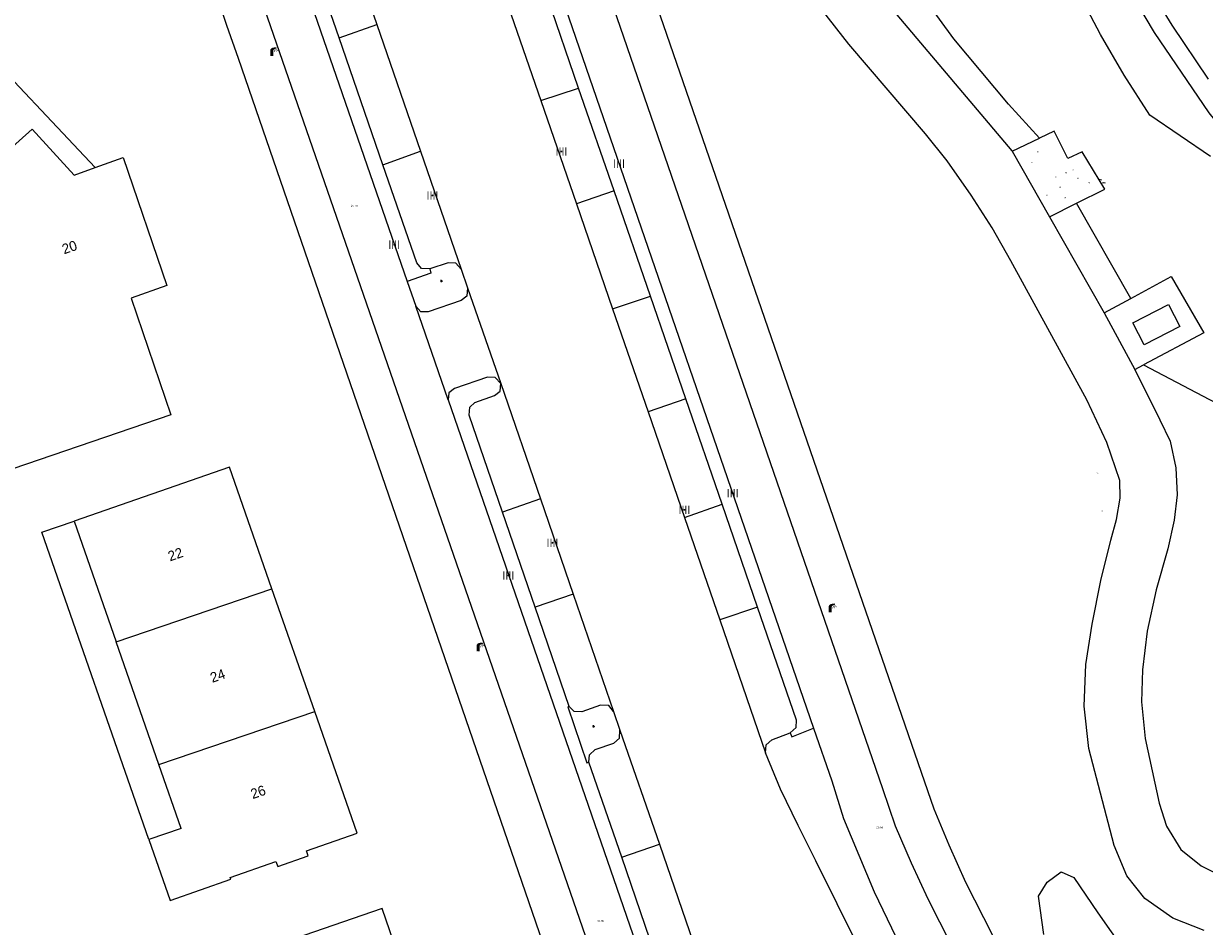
# Model space of a CAD drawing. Header units: metres. Extents: x 197457 to 198138, y 353986 to 354984.
# Tile 200 of 217: x 197987 to 198046, y 354586 to 354631. Entities that reach past the tile are written whole.
import ezdxf
from ezdxf.enums import TextEntityAlignment as Align

# ---------------------------------------------------------------- set-up
doc = ezdxf.new("R2010")
doc.units = ezdxf.units.M
doc.header["$MEASUREMENT"] = 0
for name, color, linetype, lineweight, true_color in [('gasput', 7, 'Continuous', 0, 0x104b6e), ('kolk', 7, 'Continuous', 0, 0x104b6e), ('lichtmast', 7, 'Continuous', 0, 0x104b6e), ('verklikker transportleiding', 7, 'Continuous', 0, 0x104b6e)]:
    doc.layers.add(name, color=color, linetype=linetype, lineweight=lineweight, true_color=true_color)
for name, color, linetype, lineweight in [('gasstation lijn', 7, 'Continuous', 0), ('Grens beheer openbare ruimte groenbeheer', 253, 'Continuous', 0), ('grens individueel parkeervak', 7, 'Continuous', 0), ('Grens maaiveld', 253, 'Continuous', 0), ('grens WOZ object', 7, 'Continuous', 0), ('hoofdgebouw', 1, 'Continuous', 0), ('Hoogtepunt', 7, 'Continuous', 0), ('huisnummerreeks BGT', 7, 'Continuous', 0), ('kant verharding', 7, 'Continuous', 0), ('kruinlijn', 1, 'Continuous', 0), ('taludlijn', 1, 'Continuous', 0), ('tussenmuur', 1, 'Continuous', 13), ('waterleidingput', 132, 'Continuous', 0), ('weginrichtingselement', 7, 'Continuous', 0)]:
    doc.layers.add(name, color=color, linetype=linetype, lineweight=lineweight)
doc.styles.add('Style-STANDARD', font='STANDARD.shx')
doc.styles.add('Style-WORKING', font='WORKING.shx')

# ---------------------------------------------------------------- blocks, each defined once
blk = doc.blocks.new('kolk')
at = {"layer": 'kolk', "linetype": 'Continuous', "lineweight": 0, "true_color": 0xbd2877}
for points in [[(-0.49, -0.43), (-0.49, 0), (-0.49, 0.42), (-0.4, 0.42), (-0.4, 0), (-0.4, -0.43)], [(-0.19, -0.43), (-0.19, 0), (-0.19, 0.42), (-0.11, 0.42), (-0.11, 0), (-0.11, -0.43)], [(0.11, -0.43), (0.11, 0), (0.11, 0.42), (0.19, 0.42), (0.19, 0), (0.19, -0.43)], [(0.4, -0.43), (0.4, 0), (0.4, 0.42), (0.49, 0.42), (0.49, 0), (0.49, -0.43)]]:
    blk.add_hatch(color=232, dxfattribs=at).paths.add_polyline_path(points)
at = {"layer": 'kolk', "linetype": 'Continuous', "lineweight": 0, "true_color": 0x681648}
blk.add_hatch(color=219, dxfattribs=at).paths.add_polyline_path([(0.1, 0, 1), (-0.1, 0, 1)])
blk = doc.blocks.new('gasput')
at = {"layer": 'gasput', "linetype": 'Continuous', "lineweight": 0, "true_color": 0xbd2877}
h = blk.add_hatch(color=232, dxfattribs=at)
edge = h.paths.add_edge_path()
edge.add_spline(control_points=[(0.44, 0), (0.44, 0.04), (0.43, 0.09), (0.36, 0.2), (0.28, 0.26), (0.09, 0.32), (-0.02, 0.33), (-0.22, 0.29), (-0.31, 0.24), (-0.42, 0.12), (-0.44, 0.06), (-0.44, -0.06), (-0.42, -0.12), (-0.33, -0.22), (-0.28, -0.26), (-0.1, -0.33), (0.04, -0.33), (0.27, -0.27), (0.37, -0.2), (0.43, -0.08), (0.44, -0.04), (0.44, 0)], knot_values=[0, 0, 0, 0, 0.060484, 0.060484, 0.178041, 0.178041, 0.295599, 0.295599, 0.413157, 0.413157, 0.498623, 0.498623, 0.584089, 0.584089, 0.669555, 0.669555, 0.808438, 0.808438, 0.94732, 0.94732, 1, 1, 1, 1], degree=3, periodic=0)
edge = h.paths.add_edge_path(flags=16)
edge.add_ellipse((0, 0), major_axis=(0.392, 0), ratio=0.689655, start_angle=0, end_angle=360)
blk.add_hatch(color=232, dxfattribs=at).paths.add_polyline_path([(0.18, -0.03), (0.09, -0.03, -0.169861), (0.05, -0.08), (0.05, -0.09), (0.11, -0.09, -1), (-0.07, -0.09), (-0.07, -0.07, -0.182676), (-0.1, 0, -0.182676), (-0.07, 0.07), (-0.07, 0.09, -1), (0.11, 0.09), (0.18, 0.09, 1), (-0.14, 0.09), (-0.14, -0.09, 1), (0.18, -0.09)])
at = {"layer": 'gasput', "linetype": 'Continuous', "lineweight": 0, "true_color": 0x681648}
blk.add_hatch(color=219, dxfattribs=at).paths.add_polyline_path([(-0.1, 0, 1), (0.1, 0, 1)])
blk = doc.blocks.new('lichtmast')
at = {"layer": 'lichtmast', "linetype": 'Continuous', "lineweight": 0, "true_color": 0xbd2877}
for points in [[(0.15, 0.42, -0.344151), (0.3, 0.61), (0.43, 0.64, 0.960861), (0.4, 0.79), (0.1, 0.74, 0.366629), (-0.15, 0.45), (-0.15, -0.1), (0, -0.1, -0.414214), (-0.1, 0, -1), (0.1, 0, -0.414214), (0, -0.1), (0.15, -0.1)], [(0.35, 0.55, 1), (0.3, 0.56), (0.23, 0.32, 1), (0.28, 0.31)], [(0.42, 0.58, 1), (0.38, 0.57), (0.44, 0.33, 1), (0.48, 0.34)], [(0.49, 0.61, 1), (0.45, 0.58), (0.63, 0.4, 1), (0.66, 0.43)]]:
    blk.add_hatch(color=232, dxfattribs=at).paths.add_polyline_path(points)
at = {"layer": 'lichtmast', "linetype": 'Continuous', "lineweight": 0, "true_color": 0x681648}
blk.add_hatch(color=219, dxfattribs=at).paths.add_polyline_path([(-0.1, 0, 1), (0.1, 0, 1)])
blk = doc.blocks.new('waterleidingput')
at = {"layer": 'waterleidingput', "linetype": 'Continuous', "lineweight": 0, "true_color": 0x248bcb}
h = blk.add_hatch(color=142, dxfattribs=at)
edge = h.paths.add_edge_path()
edge.add_spline(control_points=[(0.44, 0), (0.44, 0.04), (0.43, 0.09), (0.36, 0.2), (0.28, 0.26), (0.09, 0.32), (-0.02, 0.33), (-0.22, 0.29), (-0.31, 0.24), (-0.42, 0.12), (-0.44, 0.06), (-0.44, -0.06), (-0.42, -0.12), (-0.33, -0.22), (-0.28, -0.26), (-0.1, -0.33), (0.04, -0.33), (0.27, -0.27), (0.37, -0.2), (0.43, -0.08), (0.44, -0.04), (0.44, 0)], knot_values=[0, 0, 0, 0, 0.060484, 0.060484, 0.178041, 0.178041, 0.295599, 0.295599, 0.413157, 0.413157, 0.498623, 0.498623, 0.584089, 0.584089, 0.669555, 0.669555, 0.808438, 0.808438, 0.94732, 0.94732, 1, 1, 1, 1], degree=3, periodic=0)
edge = h.paths.add_edge_path(flags=16)
edge.add_ellipse((0, 0), major_axis=(0.392, 0), ratio=0.689655, start_angle=0, end_angle=360)
for points in [[(-0.05, -0.09, -0.141608), (-0.09, -0.05), (-0.1, -0.09), (-0.17, 0.18), (-0.22, 0.18), (-0.12, -0.17), (-0.07, -0.17)], [(0.03, 0.18), (-0.02, 0.18), (-0.05, 0.09, -0.269854), (0.05, 0.09)], [(0.23, 0.18), (0.18, 0.18), (0.1, -0.09), (0.09, -0.05, -0.141608), (0.05, -0.09), (0.08, -0.17), (0.13, -0.17)]]:
    blk.add_hatch(color=142, dxfattribs=at).paths.add_polyline_path(points)
at = {"layer": 'waterleidingput', "linetype": 'Continuous', "lineweight": 0, "true_color": 0x104b6e}
blk.add_hatch(color=156, dxfattribs=at).paths.add_polyline_path([(0.1, 0, 1), (-0.1, 0, 1)])
blk = doc.blocks.new('bord_1')
at = {"layer": 'verklikker transportleiding', "linetype": 'Continuous', "lineweight": 0, "true_color": 0xbd2877}
h = blk.add_hatch(color=232, dxfattribs=at)
h.paths.add_polyline_path([(-0.75, -0.38), (-0.75, 0.38), (0.75, 0.38), (0.75, -0.38)])
h.paths.add_polyline_path([(-0.65, -0.27), (-0.65, 0.27), (0.65, 0.27), (0.65, -0.27)], flags=16)
at = {"layer": 'verklikker transportleiding', "linetype": 'Continuous', "lineweight": 0, "true_color": 0xbd2877, "transparency": 33554534}
h = blk.add_hatch(color=232, dxfattribs=at)
h.paths.add_polyline_path([(-0.65, -0.27), (-0.65, 0.27), (0.65, 0.27), (0.65, -0.27)])
h.paths.add_polyline_path([(-0.55, -0.18), (-0.55, 0.17), (0.55, 0.17), (0.55, -0.18)], flags=16)
at = {"layer": 'verklikker transportleiding', "linetype": 'Continuous', "lineweight": 0, "true_color": 0x681648}
blk.add_hatch(color=219, dxfattribs=at).paths.add_polyline_path([(-0.1, 0, 1), (0.1, 0, 1)])

msp = doc.modelspace()

# ---------------------------------------------------------------- linework, layer by layer
at = {"layer": 'gasstation lijn', "linetype": 'Continuous', "lineweight": 0, "flags": 128}
msp.add_lwpolyline([(198043.305, 354615.24), (198042.734, 354616.342), (198044.511, 354617.264), (198045.082, 354616.163), (198043.305, 354615.24)], dxfattribs=at)
at = {"layer": 'Grens beheer openbare ruimte groenbeheer', "linetype": 'Continuous', "lineweight": 0}
msp.add_line((198042.632, 354617.57), (198039.918, 354622.332), dxfattribs=at)
at = {"layer": 'grens individueel parkeervak', "linetype": 'Continuous', "lineweight": 0}
for p, q in [((198002.835, 354637.203), (198004.869, 354631.292)), ((198014.976, 354628.109), (198013.158, 354633.389)), ((198011.272, 354632.729), (198013.079, 354627.482)), ((198002.979, 354630.626), (198004.869, 354631.292)), ((198004.869, 354631.292), (198007.053, 354624.947)), ((198005.171, 354624.261), (198002.979, 354630.626)), ((198013.079, 354627.482), (198014.976, 354628.109)), ((198016.749, 354622.96), (198014.976, 354628.109)), ((198013.079, 354627.482), (198014.861, 354622.312)), ((198005.171, 354624.261), (198007.053, 354624.947)), ((198007.053, 354624.947), (198009.086, 354619.041)), ((198016.749, 354622.96), (198014.861, 354622.312)), ((198018.567, 354617.681), (198016.749, 354622.96)), ((198014.861, 354622.312), (198016.673, 354617.053)), ((198016.673, 354617.053), (198018.567, 354617.681)), ((198020.338, 354612.538), (198018.567, 354617.681)), ((198016.673, 354617.053), (198018.455, 354611.88)), ((198011.073, 354613.309), (198013.059, 354607.526)), ((198020.338, 354612.538), (198018.455, 354611.88)), ((198022.156, 354607.258), (198020.338, 354612.538)), ((198018.455, 354611.88), (198020.275, 354606.598)), ((198013.059, 354607.526), (198011.16, 354606.86)), ((198013.059, 354607.526), (198014.698, 354602.753)), ((198012.802, 354602.092), (198011.16, 354606.86)), ((198020.275, 354606.598), (198022.156, 354607.258)), ((198023.931, 354602.101), (198022.156, 354607.258)), ((198020.275, 354606.598), (198022.046, 354601.458)), ((198014.698, 354602.753), (198012.802, 354602.092)), ((198014.698, 354602.753), (198016.716, 354596.878)), ((198014.509, 354597.132), (198012.802, 354602.092)), ((198023.931, 354602.101), (198022.046, 354601.458)), ((198022.046, 354601.458), (198024.341, 354594.797)), ((198017.045, 354595.938), (198019.02, 354590.23)), ((198017.132, 354589.575), (198015.489, 354594.341)), ((198017.132, 354589.575), (198019.02, 354590.23)), ((198019.02, 354590.23), (198020.941, 354584.678)), ((198019.051, 354584.007), (198017.132, 354589.575))]:
    msp.add_line(p, q, dxfattribs=at)
at = {"layer": 'grens individueel parkeervak', "linetype": 'Continuous', "lineweight": 0, "flags": 128}
for points in [[(198002.979, 354630.626), (198001.268, 354635.593), (198001.304, 354635.962), (198001.579, 354636.228)], [(198007.518, 354619.048), (198007.108, 354619.059), (198006.864, 354619.345), (198005.171, 354624.261)], [(198009.086, 354619.041), (198008.826, 354619.331), (198008.445, 354619.353), (198007.518, 354619.048)], [(198011.16, 354606.86), (198009.485, 354611.727), (198009.521, 354612.119), (198009.779, 354612.349), (198010.758, 354612.704), (198011.038, 354612.914), (198011.073, 354613.309)], [(198025.571, 354595.798), (198025.866, 354596.072), (198025.88, 354596.441), (198023.931, 354602.101)], [(198016.716, 354596.878), (198016.481, 354597.172), (198016.07, 354597.183), (198015.129, 354596.851), (198014.746, 354596.876), (198014.509, 354597.132)], [(198015.489, 354594.341), (198015.52, 354594.702), (198015.797, 354594.967), (198016.734, 354595.294), (198017.024, 354595.543), (198017.045, 354595.938)], [(198024.341, 354594.797), (198024.37, 354595.207), (198024.647, 354595.457), (198025.571, 354595.798)]]:
    msp.add_lwpolyline(points, dxfattribs=at)
at = {"layer": 'Grens maaiveld', "linetype": 'Continuous', "lineweight": 0}
msp.add_line((198008.442, 354612.48), (198006.817, 354617.181), dxfattribs=at)
at = {"layer": 'Grens maaiveld', "linetype": 'Continuous', "lineweight": 0, "flags": 128}
for points in [[(198038.267, 354585.696), (198038.002, 354587.62), (198038.439, 354588.324), (198039.139, 354588.835), (198039.774, 354588.554)], [(198039.774, 354588.554), (198040.975, 354586.795), (198042.32, 354584.889)]]:
    msp.add_lwpolyline(points, dxfattribs=at)
at = {"layer": 'grens WOZ object', "linetype": 'Continuous', "lineweight": 0}
for p, q in [((197989.711, 354606.413), (197991.814, 354600.367)), ((197993.952, 354594.221), (197991.814, 354600.367)), ((197995.066, 354591.019), (197993.952, 354594.221)), ((197995.066, 354591.019), (197993.451, 354590.458))]:
    msp.add_line(p, q, dxfattribs=at)
at = {"layer": 'grens WOZ object', "linetype": 'Continuous', "lineweight": 0, "flags": 128}
for points in [[(197982.568, 354628.965), (197984.516, 354630.746), (197990.765, 354624.125)], [(197982.568, 354628.965), (197986.309, 354624.873), (197987.601, 354626.054), (197989.711, 354623.746), (197990.765, 354624.125)], [(197993.451, 354590.458), (197988.096, 354605.851), (197989.711, 354606.413)]]:
    msp.add_lwpolyline(points, dxfattribs=at)
at = {"layer": 'hoofdgebouw', "linetype": 'Continuous', "lineweight": 0}
msp.add_line((198001.755, 354596.87), (197999.615, 354603.022), dxfattribs=at)
at = {"layer": 'hoofdgebouw', "linetype": 'Continuous', "lineweight": 0, "flags": 128}
for points in [[(197990.765, 354624.125), (197992.167, 354624.63), (197994.354, 354618.222), (197992.565, 354617.578), (197994.558, 354611.729), (197986.645, 354609.032), (197983.659, 354617.798), (197979.352, 354616.33), (197976.834, 354623.722), (197982.568, 354628.965)], [(197999.615, 354603.022), (197997.494, 354609.12), (197989.711, 354606.413)], [(197993.451, 354590.458), (197994.512, 354587.407), (197997.562, 354588.468), (197997.53, 354588.562), (197999.815, 354589.357), (197999.904, 354589.102), (198001.434, 354589.634), (198001.345, 354589.889), (198003.877, 354590.77), (198001.755, 354596.87)], [(198007.269, 354580.772), (198005.132, 354586.997), (197997.338, 354584.322), (197999.451, 354578.165)]]:
    msp.add_lwpolyline(points, dxfattribs=at)
at = {"layer": 'kant verharding', "linetype": 'Continuous', "lineweight": 0}
for p, q in [((198011.651, 354639.881), (198026.746, 354596.032)), ((197997.915, 354629.611), (198018.816, 354568.898)), ((198036.683, 354624.942), (198038.054, 354625.602)), ((198036.683, 354624.942), (198038.56, 354621.649)), ((198038.56, 354621.649), (198039.918, 354622.332)), ((198038.56, 354621.649), (198041.3, 354616.842)), ((198009.086, 354619.041), (198009.412, 354618.096)), ((198006.388, 354618.422), (198006.817, 354617.181)), ((198009.412, 354618.096), (198011.073, 354613.309)), ((198041.3, 354616.842), (198042.632, 354617.57)), ((198041.3, 354616.842), (198042.827, 354614.003)), ((198042.827, 354614.003), (198043.274, 354614.24)), ((198008.442, 354612.48), (198024.546, 354565.88)), ((198016.716, 354596.878), (198017.045, 354595.938))]:
    msp.add_line(p, q, dxfattribs=at)
at = {"layer": 'kant verharding', "linetype": 'Continuous', "lineweight": 0, "flags": 128}
for points in [[(198025.042, 354672.883), (198022.952, 354665.989), (198022.455, 354664.09), (198022.009, 354662.261), (198021.691, 354660.359), (198021.572, 354658.297), (198021.597, 354656.449), (198021.693, 354654.305), (198021.815, 354652.544), (198022.053, 354650.824), (198022.465, 354648.972), (198023.071, 354647.12), (198024.376, 354643.249), (198024.97, 354641.641), (198025.578, 354640.234), (198026.342, 354638.686), (198027.296, 354636.929), (198028.263, 354635.317), (198029.339, 354633.789), (198030.723, 354631.987), (198036.668, 354624.968), (198036.683, 354624.942)], [(198032.193, 354672.302), (198032.12, 354667.971), (198032.314, 354664.896), (198032.631, 354661.823), (198033.071, 354658.76), (198033.635, 354655.716), (198034.32, 354652.696), (198035.125, 354649.709), (198036.048, 354646.761), (198037.085, 354643.859), (198039.073, 354639.417), (198041.317, 354635.089), (198043.807, 354630.898), (198046.53, 354626.864), (198049.835, 354622.785), (198053.396, 354618.912), (198057.192, 354615.271), (198061.2, 354611.88), (198071.924, 354603.138)], [(198015.793, 354641.226), (198032.135, 354593.833), (198032.761, 354592.001), (198033.514, 354590.196), (198034.356, 354588.33), (198044.263, 354568.846)], [(198013.809, 354640.582), (198030.195, 354593.022), (198030.833, 354591.15), (198031.622, 354589.297), (198032.468, 354587.483), (198042.881, 354566.956)], [(197994.7, 354639.544), (197995.916, 354635.582), (197997.346, 354631.265), (197997.915, 354629.611)], [(198046.525, 354628.549), (198044.709, 354631.258), (198043.003, 354634.042), (198041.413, 354636.893), (198039.941, 354639.804)], [(198000.369, 354636.013), (198001.429, 354632.769), (198006.388, 354618.422)], [(197998.232, 354635.24), (197999.245, 354632.067), (198023.12, 354563.076), (198023.668, 354561.155), (198024.954, 354557.358), (198025.767, 354554.821)], [(198046.305, 354585.896), (198044.728, 354586.522), (198043.333, 354587.498), (198042.431, 354588.647), (198041.795, 354590.165), (198040.529, 354595.017), (198040.299, 354597.134), (198040.381, 354599.224), (198040.688, 354601.244), (198041.123, 354603.428), (198041.635, 354605.464), (198041.919, 354606.493), (198042.099, 354607.555), (198042.072, 354608.44), (198041.434, 354610.356), (198040.423, 354612.487), (198036.619, 354619.45), (198035.693, 354621.107), (198034.627, 354622.744), (198033.432, 354624.459), (198032.351, 354625.815), (198028.506, 354630.308), (198027.184, 354631.986)], [(198039.918, 354622.332), (198041.334, 354623.044), (198040.198, 354624.919), (198039.474, 354624.571), (198038.787, 354625.954), (198038.054, 354625.602)], [(198007.518, 354619.048), (198007.565, 354618.835), (198006.388, 354618.422)], [(198042.632, 354617.57), (198044.654, 354618.674), (198046.288, 354615.844), (198043.274, 354614.24)], [(198009.412, 354618.096), (198009.371, 354617.688), (198009.087, 354617.457), (198007.439, 354616.896), (198007.074, 354616.898), (198006.817, 354617.181)], [(198042.827, 354614.003), (198044.08, 354611.483), (198044.604, 354610.409), (198044.88, 354609.083), (198044.952, 354607.733), (198044.809, 354606.458), (198044.492, 354605.015), (198043.9, 354602.971), (198043.447, 354600.893), (198043.21, 354598.963), (198043.171, 354597.355), (198043.351, 354595.518), (198044.048, 354592.279), (198044.412, 354591.131), (198045.136, 354589.963), (198046.158, 354589.143), (198047.34, 354588.539)], [(198011.073, 354613.309), (198010.789, 354613.613), (198010.413, 354613.627), (198008.763, 354613.057), (198008.474, 354612.831), (198008.442, 354612.48)], [(198014.509, 354597.132), (198014.43, 354597.108), (198015.388, 354594.306), (198015.489, 354594.341)], [(198025.571, 354595.798), (198025.653, 354595.603), (198026.746, 354596.032)], [(198026.746, 354596.032), (198027.65, 354593.405), (198028.242, 354591.512), (198029.771, 354587.842), (198030.645, 354586.037), (198031.741, 354583.822), (198038.534, 354570.461), (198039.376, 354568.833)], [(198037.45, 354567.909), (198036.407, 354570.133), (198026.861, 354589.394), (198025.973, 354591.168), (198025.089, 354592.98), (198024.341, 354594.797)]]:
    msp.add_lwpolyline(points, dxfattribs=at)
at = {"layer": 'kruinlijn', "linetype": 'Continuous', "lineweight": 0, "flags": 128}
msp.add_lwpolyline([(198046.623, 354624.68), (198043.575, 354626.747), (198042.297, 354628.759), (198041.115, 354630.791), (198039.998, 354632.927), (198038.925, 354635.298), (198038.098, 354637.293), (198037.38, 354639.401), (198036.434, 354641.759), (198035.681, 354643.742), (198035.292, 354645.357), (198034.683, 354647.535), (198033.605, 354652.11), (198033, 354654.442), (198032.298, 354658.799), (198032.092, 354661.082), (198031.822, 354663.295), (198031.59, 354665.324), (198031.49, 354669.57), (198031.936, 354671.32)], dxfattribs=at)
at = {"layer": 'taludlijn', "linetype": 'Continuous', "lineweight": 0, "flags": 128}
for points in [[(198038.054, 354625.602), (198036.511, 354627.297), (198033.772, 354630.567), (198032.468, 354632.364), (198031.178, 354634.205), (198029.999, 354636.098), (198028.965, 354637.92), (198027.021, 354641.935), (198026.044, 354644.063), (198025.221, 354646.231), (198024.47, 354648.32), (198023.883, 354650.553), (198023.58, 354652.903), (198023.384, 354655.139), (198023.34, 354657.316), (198023.396, 354659.522), (198023.695, 354661.917), (198024.071, 354664.123), (198025.866, 354671.813)], [(198043.274, 354614.24), (198050.864, 354610.246), (198060.378, 354600.782), (198062.106, 354599.193), (198063.813, 354597.837), (198065.465, 354596.262), (198067.17, 354594.399), (198068.472, 354592.688), (198068.66, 354591.703), (198068.664, 354590.461), (198068.639, 354590.303)]]:
    msp.add_lwpolyline(points, dxfattribs=at)
at = {"layer": 'tussenmuur', "linetype": 'Continuous', "lineweight": 13}
for p, q in [((197991.814, 354600.367), (197999.615, 354603.022)), ((197993.952, 354594.221), (198001.755, 354596.87))]:
    msp.add_line(p, q, dxfattribs=at)

# ---------------------------------------------------------------- block references
at = {"layer": 'gasput', "linetype": 'Continuous', "lineweight": 0, "xscale": 0.1, "yscale": 0.1, "zscale": 0.1}
for p in [(198037.978, 354624.922), (198037.672, 354624.378), (198039.741, 354624.011), (198038.875, 354623.642), (198039.387, 354623.869), (198039.979, 354623.583), (198040.549, 354623.371), (198038.427, 354622.737), (198039.088, 354623.136), (198039.344, 354622.613)]:
    msp.add_blockref('gasput', p, dxfattribs=at)
at = {"layer": 'kolk', "linetype": 'Continuous', "lineweight": 0, "xscale": 0.5, "yscale": 0.5}
for p in [(198014.116, 354624.928), (198017.004, 354624.32), (198007.653, 354622.727), (198005.738, 354620.26), (198022.691, 354607.81), (198020.272, 354606.976), (198013.665, 354605.326), (198011.456, 354603.691)]:
    msp.add_blockref('kolk', p, dxfattribs=at)
at = {"layer": 'lichtmast', "linetype": 'Continuous', "lineweight": 0, "xscale": 0.5, "yscale": 0.5}
for p in [(197999.604, 354629.759), (198027.574, 354601.89), (198009.938, 354599.935)]:
    msp.add_blockref('lichtmast', p, dxfattribs=at)
at = {"layer": 'verklikker transportleiding', "linetype": 'Continuous', "lineweight": 0, "xscale": 0.1, "yscale": 0.1, "zscale": 0.1}
for p in [(198041.102, 354623.508), (198041.283, 354623.354)]:
    msp.add_blockref('bord_1', p, dxfattribs=at)
at = {"layer": 'waterleidingput', "linetype": 'Continuous', "lineweight": 0, "xscale": 0.1, "yscale": 0.1, "zscale": 0.1}
for p in [(198040.966, 354608.816), (198041.201, 354606.913)]:
    msp.add_blockref('waterleidingput', p, dxfattribs=at)

# ---------------------------------------------------------------- texts
at = {"layer": 'Hoogtepunt', "linetype": 'Continuous', "lineweight": 0, "style": 'Style-WORKING'}
for s, p in [('25.70', (198003.567, 354622.156)), ('25.70', (198003.567, 354622.156)), ('25.88', (198029.883, 354591.027)), ('25.88', (198029.883, 354591.027)), ('25.95', (198015.899, 354586.321)), ('25.95', (198015.899, 354586.321))]:
    msp.add_text(s, height=0.1, dxfattribs=at).set_placement(p)
at = {"layer": 'huisnummerreeks BGT', "linetype": 'Continuous', "lineweight": 0, "style": 'Style-WORKING'}
for s, rotation, p in [('20', 18.8, (197989.475, 354620.133)), ('22', 19.2, (197994.78, 354604.748)), ('24', 19.2, (197996.896, 354598.665)), ('26', 19.2, (197998.922, 354592.839))]:
    msp.add_text(s, height=0.5, rotation=rotation, dxfattribs=at).set_placement(p, align=Align.MIDDLE_CENTER)
at = {"layer": 'weginrichtingselement', "style": 'Style-STANDARD'}
for p in [(198008.065, 354618.4), (198015.685, 354596.085)]:
    msp.add_text('b', height=0.1, rotation=359.66914, dxfattribs=at).set_placement(p)

doc.saveas('drawing.dxf')
